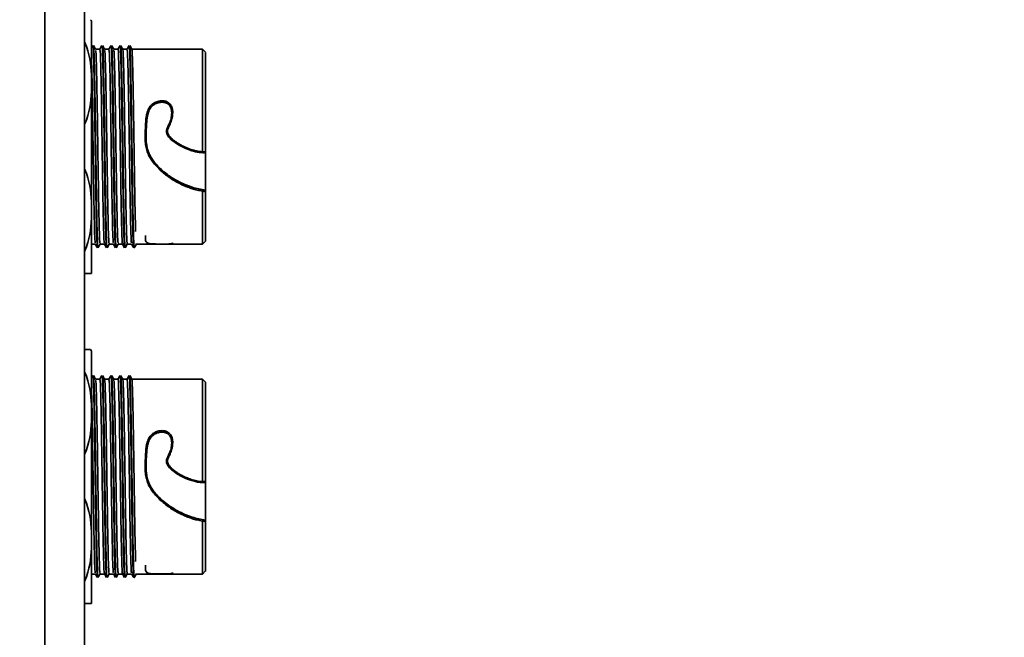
# Model space of a CAD drawing. Header units: millimetres. Extents: x 5 to 517, y 5 to 292.
# Tile 72 of 98: x 268.23 to 278.09, y 131.49 to 137.67. Entities that reach past the tile are written whole.
import ezdxf

# ---------------------------------------------------------------- set-up
doc = ezdxf.new("R2010")
doc.units = ezdxf.units.MM
doc.layers.add('图框', color=7, linetype='Continuous')
doc.styles.add('SLDTEXTSTYLE1', font='TXT', dxfattribs={"width": 0.7})
doc.dimstyles.new('SLDDIMSTYLE2', dxfattribs={"dimtxt": 3.5, "dimasz": 3.5, "dimexe": 0, "dimexo": 0.0625, "dimgap": 0.875, "dimtad": 2, "dimdec": 0, "dimlfac": 10, "dimrnd": 1e-09, "dimzin": 12, "dimdsep": 46, "dimtxsty": 'SLDTEXTSTYLE1', "dimsah": 1, "dimcen": 0.09, "dimadec": 0, "dimazin": 3, "dimtfac": 1, "dimtdec": 0, "dimtofl": 0, "dimtmove": 0, "dimatfit": 3, "dimfxl": 0, "dimfrac": 2, "dimtolj": 1, "dimtzin": 12, "dimarcsym": 0})

# ---------------------------------------------------------------- blocks, each defined once
blk = doc.blocks.new('_D_3')
at = {"layer": '图框'}
for p, q in [((234.8249, 186.6316), (287.9446, 186.6316)), ((286.9446, 186.6316), (286.9446, 101.153)), ((269.8846, 101.153), (287.9446, 101.153))]:
    blk.add_line(p, q, dxfattribs=at)
for points in [[(286.9446, 186.6316), (286.4061, 183.1316), (287.483, 183.1316)], [(286.9446, 101.153), (287.483, 104.653), (286.4061, 104.653)]]:
    blk.add_solid(points, dxfattribs=at)
at = {"layer": '图框', "insert": (282.4328, 147.5171), "char_height": 3.5, "attachment_point": 1, "rotation": 90, "style": 'SLDTEXTSTYLE1'}
blk.add_mtext('855', dxfattribs=at)

msp = doc.modelspace()

# ---------------------------------------------------------------- linework, layer by layer
at = {"color": 7, "linetype": 'Continuous', "lineweight": 35}
for p, q in [((268.4846, 103.053), (268.4846, 142.853)), ((268.8846, 142.6873), (268.8846, 103.053)), ((268.9731, 137.4041), (268.9724, 137.4094)), ((268.9943, 137.3774), (268.973, 137.4144)), ((269.0581, 137.4144), (269.0367, 137.3775)), ((269.0586, 137.4041), (269.0579, 137.4093)), ((269.0638, 137.4041), (269.0631, 137.4094)), ((269.085, 137.3774), (269.0637, 137.4144)), ((269.1488, 137.4144), (269.1274, 137.3775)), ((269.1486, 137.4094), (269.1493, 137.4041)), ((269.1538, 137.4094), (269.1545, 137.4041)), ((269.1757, 137.3774), (269.1544, 137.4144)), ((269.2394, 137.4144), (269.2181, 137.3774)), ((269.2393, 137.4035), (269.24, 137.4044)), ((269.2445, 137.4035), (269.2452, 137.4044)), ((269.2664, 137.3775), (269.2451, 137.4144)), ((269.3302, 137.4144), (269.3088, 137.3775)), ((269.33, 137.4094), (269.3307, 137.4041)), ((269.3352, 137.4074), (269.3359, 137.4031)), ((269.3571, 137.3775), (269.3358, 137.4144)), ((269.0372, 137.378), (268.994, 137.378)), ((269.0368, 137.3683), (269.0357, 137.3731)), ((269.0831, 137.3731), (269.0845, 137.3666)), ((269.1279, 137.378), (269.0847, 137.378)), ((269.1264, 137.3731), (269.1275, 137.3683)), ((269.1738, 137.3731), (269.1752, 137.3666)), ((269.2186, 137.378), (269.1754, 137.378)), ((269.3093, 137.378), (269.2661, 137.378)), ((269.3078, 137.3731), (269.3089, 137.3683)), ((270.065, 137.378), (269.3568, 137.378)), ((270.0948, 137.3478), (270.0644, 137.3782)), ((268.9485, 135.428), (268.9917, 135.428)), ((268.9913, 135.4286), (269.0127, 135.3916)), ((269.0183, 135.3916), (269.0397, 135.4285)), ((269.0392, 135.428), (269.0824, 135.428)), ((269.0406, 135.4329), (269.0395, 135.4377)), ((269.082, 135.4286), (269.1034, 135.3916)), ((269.084, 135.4329), (269.0825, 135.4394)), ((269.109, 135.3916), (269.1304, 135.4285)), ((269.1299, 135.428), (269.1731, 135.428)), ((269.1302, 135.4377), (269.1313, 135.4329)), ((269.1727, 135.4286), (269.1941, 135.3916)), ((269.1997, 135.3916), (269.2211, 135.4285)), ((269.2206, 135.428), (269.2638, 135.428)), ((269.2209, 135.4377), (269.222, 135.4329)), ((269.2635, 135.4285), (269.2848, 135.3915)), ((269.2904, 135.3916), (269.3118, 135.4285)), ((269.3113, 135.428), (269.3545, 135.428)), ((269.3541, 135.4286), (269.3755, 135.3916)), ((269.3811, 135.3916), (269.4025, 135.4285)), ((269.3946, 135.428), (270.065, 135.428)), ((270.0644, 135.4278), (270.0948, 135.4582)), ((269.0142, 135.3951), (269.0133, 135.3995)), ((269.0185, 135.3966), (269.0177, 135.402)), ((269.104, 135.3966), (269.1033, 135.4019)), ((269.1092, 135.3966), (269.1084, 135.4019)), ((269.194, 135.4019), (269.1947, 135.3966)), ((269.1991, 135.4019), (269.1999, 135.3966)), ((269.2847, 135.4001), (269.2854, 135.4023)), ((269.2898, 135.4001), (269.2906, 135.4023)), ((269.3754, 135.4019), (269.3761, 135.3966)), ((268.9731, 134.1041), (268.9724, 134.1094)), ((268.9943, 134.0774), (268.973, 134.1144)), ((269.0372, 134.078), (268.994, 134.078)), ((269.0368, 134.0683), (269.0357, 134.0731)), ((269.0581, 134.1144), (269.0367, 134.0775)), ((269.0586, 134.1041), (269.0579, 134.1094)), ((269.0638, 134.1041), (269.0631, 134.1094)), ((269.085, 134.0774), (269.0637, 134.1144)), ((269.0831, 134.0731), (269.0845, 134.0666)), ((269.1279, 134.078), (269.0847, 134.078)), ((269.1264, 134.0731), (269.1275, 134.0683)), ((269.1488, 134.1144), (269.1274, 134.0775)), ((269.1486, 134.1094), (269.1493, 134.1041)), ((269.1538, 134.1094), (269.1545, 134.1041)), ((269.1757, 134.0774), (269.1544, 134.1144)), ((269.1738, 134.0731), (269.1752, 134.0666)), ((269.2186, 134.078), (269.1754, 134.078)), ((269.2394, 134.1144), (269.2181, 134.0774)), ((269.2393, 134.1035), (269.24, 134.1044)), ((269.2445, 134.1035), (269.2452, 134.1044)), ((269.2664, 134.0775), (269.2451, 134.1144)), ((269.3093, 134.078), (269.2661, 134.078)), ((269.3078, 134.0731), (269.3089, 134.0683)), ((269.3302, 134.1144), (269.3088, 134.0775)), ((269.33, 134.1094), (269.3307, 134.1041)), ((269.3352, 134.1074), (269.3359, 134.1031)), ((269.3571, 134.0775), (269.3358, 134.1144)), ((270.065, 134.078), (269.3568, 134.078)), ((270.0948, 134.0478), (270.0644, 134.0782)), ((270.0644, 132.1278), (270.0948, 132.1582)), ((268.9485, 132.128), (268.9917, 132.128)), ((268.9913, 132.1286), (269.0127, 132.0916)), ((269.0185, 132.0966), (269.0177, 132.102)), ((269.0183, 132.0916), (269.0397, 132.1285)), ((269.0392, 132.128), (269.0824, 132.128)), ((269.0406, 132.1329), (269.0395, 132.1377)), ((269.082, 132.1286), (269.1034, 132.0916)), ((269.084, 132.1329), (269.0825, 132.1394)), ((269.104, 132.0966), (269.1033, 132.1019)), ((269.1092, 132.0966), (269.1084, 132.1019)), ((269.109, 132.0916), (269.1304, 132.1285)), ((269.1299, 132.128), (269.1731, 132.128)), ((269.1302, 132.1377), (269.1313, 132.1329)), ((269.1727, 132.1286), (269.1941, 132.0916)), ((269.194, 132.1019), (269.1947, 132.0966)), ((269.1991, 132.1019), (269.1999, 132.0966)), ((269.1997, 132.0916), (269.2211, 132.1285)), ((269.2206, 132.128), (269.2638, 132.128)), ((269.2209, 132.1377), (269.222, 132.1329)), ((269.2635, 132.1285), (269.2848, 132.0915)), ((269.2847, 132.1001), (269.2854, 132.1023)), ((269.2898, 132.1001), (269.2906, 132.1023)), ((269.2904, 132.0916), (269.3118, 132.1285)), ((269.3113, 132.128), (269.3545, 132.128)), ((269.3541, 132.1286), (269.3755, 132.0916)), ((269.3754, 132.1019), (269.3761, 132.0966)), ((269.3811, 132.0916), (269.4025, 132.1285)), ((269.3946, 132.128), (270.065, 132.128))]:
    msp.add_line(p, q, dxfattribs=at)
at = {"color": 8, "linetype": 'Continuous', "lineweight": 35}
for p, q in [((269.1481, 137.4128), (269.1486, 137.4094)), ((269.1533, 137.4128), (269.1538, 137.4094)), ((269.3295, 137.4128), (269.33, 137.4094)), ((269.3345, 137.4117), (269.3352, 137.4074)), ((269.0189, 135.3932), (269.0185, 135.3966)), ((269.1045, 135.3932), (269.104, 135.3966)), ((269.1096, 135.3932), (269.1092, 135.3966)), ((269.1481, 134.1128), (269.1486, 134.1094)), ((269.1533, 134.1128), (269.1538, 134.1094)), ((269.3295, 134.1128), (269.33, 134.1094)), ((269.3345, 134.1116), (269.3352, 134.1074)), ((269.1045, 132.0932), (269.104, 132.0966)), ((269.1096, 132.0932), (269.1092, 132.0966))]:
    msp.add_line(p, q, dxfattribs=at)
at = {"color": 7, "linetype": 'Continuous', "lineweight": 35}
for points in [[(268.9547, 137.6571), (268.9512, 137.6624), (268.9476, 137.6677), (268.944, 137.673)], [(270.0946, 135.968), (270.0946, 136.083), (270.0946, 136.2123), (270.0946, 136.3436)], [(268.9547, 134.3571), (268.9512, 134.3624), (268.9476, 134.3677), (268.944, 134.373)], [(270.0946, 132.668), (270.0946, 132.783), (270.0946, 132.9123), (270.0946, 133.0436)]]:
    msp.add_open_spline(points, degree=3, dxfattribs=at)
for points, knots in [([(268.9547, 137.038), (268.9547, 137.0481), (268.9547, 137.0684), (268.9547, 137.0982), (268.9547, 137.1275), (268.9547, 137.1562), (268.9547, 137.1843), (268.9547, 137.2118), (268.9547, 137.2387), (268.9547, 137.2649), (268.9547, 137.2905), (268.9547, 137.3154), (268.9547, 137.3396), (268.9547, 137.3631), (268.9547, 137.3858), (268.9547, 137.4078), (268.9547, 137.429), (268.9547, 137.4583), (268.9547, 137.4941), (268.9547, 137.5243), (268.9547, 137.5487), (268.9547, 137.5659), (268.9547, 137.5836), (268.9547, 137.6002), (268.9547, 137.617), (268.9547, 137.6333), (268.9547, 137.647), (268.9547, 137.6538), (268.9547, 137.6571)], [0, 0, 0, 0, 0.031251, 0.062502, 0.093753, 0.125004, 0.156255, 0.187506, 0.218757, 0.250008, 0.281259, 0.31251, 0.343761, 0.375013, 0.406264, 0.437515, 0.468766, 0.500017, 0.572323, 0.64463, 0.665437, 0.716885, 0.753454, 0.788491, 0.841368, 0.894246, 0.947123, 1, 1, 1, 1]), ([(268.9547, 137.038), (268.9518, 137.1474), (268.9482, 137.2888), (268.8963, 137.4217), (268.8846, 137.4518)], [0, 0, 0, 0, 0.773347, 1, 1, 1, 1]), ([(269.0126, 135.4033), (269.0116, 135.4047), (269.009, 135.4082), (269.005, 135.528), (269.0004, 135.7356), (268.9959, 136.0137), (268.9913, 136.3295), (268.9867, 136.653), (268.9821, 136.9509), (268.9776, 137.1965), (268.973, 137.3552), (268.9695, 137.4254), (268.9676, 137.408), (268.9672, 137.4043)], [0, 0, 0, 0, 0.065777, 0.166626, 0.267477, 0.368327, 0.469176, 0.570024, 0.670869, 0.771714, 0.872559, 0.973404, 1, 1, 1, 1]), ([(270.0645, 137.3768), (270.0645, 137.3835), (270.0645, 137.3615), (270.0645, 137.2635), (270.0645, 137.1877), (270.0646, 136.9953), (270.0646, 136.8788), (270.0646, 136.6251), (270.0646, 136.488), (270.0646, 136.3523)], [0, 0, 0, 0, 0.25, 0.25, 0.5, 0.5, 0.75, 0.75, 1, 1, 1, 1]), ([(269.0392, 135.4394), (269.0381, 135.44), (269.0353, 135.4416), (269.031, 135.5683), (269.0262, 135.7868), (269.0213, 136.0774), (269.0165, 136.403), (269.0117, 136.7286), (269.0069, 137.0193), (269.002, 137.2373), (268.9978, 137.362), (268.9952, 137.3641), (268.9942, 137.365)], [0, 0, 0, 0, 0.0752316, 0.1824609, 0.2896893, 0.3969179, 0.5041462, 0.6113746, 0.7186032, 0.8258316, 0.9330608, 1, 1, 1, 1]), ([(269.0822, 135.441), (269.0812, 135.4419), (269.0786, 135.444), (269.0743, 135.5687), (269.0695, 135.7867), (269.0647, 136.0774), (269.0599, 136.403), (269.055, 136.7286), (269.0502, 137.0192), (269.0454, 137.2377), (269.041, 137.3644), (269.0383, 137.366), (269.0372, 137.3666)], [0, 0, 0, 0, 0.066939, 0.174168, 0.281397, 0.388625, 0.495854, 0.603082, 0.710311, 0.817539, 0.924768, 1, 1, 1, 1]), ([(269.0849, 137.365), (269.0859, 137.3641), (269.0885, 137.362), (269.0927, 137.2373), (269.0976, 137.0193), (269.1024, 136.7286), (269.1072, 136.403), (269.112, 136.0774), (269.1169, 135.7868), (269.1217, 135.5683), (269.126, 135.4416), (269.1288, 135.44), (269.1299, 135.4394)], [0, 0, 0, 0, 0.066939, 0.174168, 0.281397, 0.388625, 0.495854, 0.603082, 0.710311, 0.817539, 0.924768, 1, 1, 1, 1]), ([(269.1279, 137.3666), (269.129, 137.366), (269.1317, 137.3644), (269.1361, 137.2377), (269.1409, 137.0192), (269.1457, 136.7286), (269.1506, 136.403), (269.1554, 136.0774), (269.1602, 135.7867), (269.165, 135.5687), (269.1693, 135.444), (269.1719, 135.4419), (269.1729, 135.441)], [0, 0, 0, 0, 0.075232, 0.182461, 0.289689, 0.396918, 0.504146, 0.611375, 0.718603, 0.825832, 0.933061, 1, 1, 1, 1]), ([(269.1756, 137.365), (269.1766, 137.3641), (269.1792, 137.362), (269.1834, 137.2373), (269.1883, 137.0193), (269.1931, 136.7286), (269.1979, 136.403), (269.2027, 136.0774), (269.2076, 135.7868), (269.2124, 135.5683), (269.2167, 135.4416), (269.2195, 135.44), (269.2206, 135.4394)], [0, 0, 0, 0, 0.066939, 0.174168, 0.281397, 0.388625, 0.495854, 0.603082, 0.710311, 0.817539, 0.924768, 1, 1, 1, 1]), ([(269.2186, 137.3697), (269.219, 137.3722), (269.2208, 137.3838), (269.224, 137.3197), (269.2283, 137.1797), (269.2325, 136.966), (269.2368, 136.7053), (269.241, 136.418), (269.2453, 136.1293), (269.2496, 135.8648), (269.2538, 135.6452), (269.2581, 135.4976), (269.2613, 135.4268), (269.2632, 135.4351), (269.2636, 135.4369)], [0, 0, 0, 0, 0.025268, 0.120039, 0.214811, 0.309582, 0.404354, 0.499125, 0.593897, 0.688669, 0.78344, 0.878212, 0.972984, 1, 1, 1, 1]), ([(269.2659, 137.3697), (269.2663, 137.3722), (269.2681, 137.3838), (269.2713, 137.3197), (269.2756, 137.1797), (269.2799, 136.966), (269.2841, 136.7053), (269.2884, 136.418), (269.2927, 136.1294), (269.2969, 135.8648), (269.3012, 135.6455), (269.3054, 135.4966), (269.3089, 135.4244), (269.311, 135.4354), (269.3117, 135.4388)], [0, 0, 0, 0, 0.0248614, 0.1181097, 0.2113578, 0.3046058, 0.3978541, 0.4911024, 0.5843505, 0.677599, 0.7708473, 0.8640954, 0.9573438, 1, 1, 1, 1]), ([(269.3093, 137.3666), (269.3104, 137.366), (269.3131, 137.3644), (269.3175, 137.2377), (269.3223, 137.0192), (269.3271, 136.7286), (269.332, 136.403), (269.3368, 136.0774), (269.3416, 135.7867), (269.3464, 135.5687), (269.3507, 135.444), (269.3533, 135.4419), (269.3543, 135.441)], [0, 0, 0, 0, 0.075232, 0.182461, 0.289689, 0.396918, 0.504146, 0.611375, 0.718603, 0.825832, 0.933061, 1, 1, 1, 1]), ([(269.3566, 137.3728), (269.3569, 137.3743), (269.3584, 137.3815), (269.3609, 137.3414), (269.3643, 137.2529), (269.3676, 137.1142), (269.371, 136.9382), (269.3744, 136.733), (269.3777, 136.5099), (269.3811, 136.2811), (269.3845, 136.0587), (269.3878, 135.8558), (269.3912, 135.6792), (269.3934, 135.5957), (269.3946, 135.554)], [0, 0, 0, 0, 0.024005, 0.112732, 0.201459, 0.290185, 0.378913, 0.467639, 0.556366, 0.645093, 0.73382, 0.822547, 0.911273, 1, 1, 1, 1]), ([(270.0946, 136.353), (270.0946, 136.4181), (270.0946, 136.5484), (270.0946, 136.7381), (270.0946, 136.9135), (270.0946, 137.0672), (270.0946, 137.193), (270.0946, 137.2842), (270.0945, 137.3394), (270.0945, 137.3437), (270.0945, 137.3457)], [0, 0, 0, 0, 0.127061, 0.254123, 0.381184, 0.508246, 0.635309, 0.76237, 0.889432, 1, 1, 1, 1]), ([(268.9547, 137.2251), (268.9547, 137.225), (268.9563, 137.1827), (268.9595, 137.011), (268.9643, 136.7308), (268.9692, 136.4024), (268.974, 136.0776), (268.9788, 135.7867), (268.9836, 135.5687), (268.9879, 135.444), (268.9905, 135.4419), (268.9915, 135.441)], [0, 0, 0, 0, 0.000407, 0.131514, 0.26262, 0.393727, 0.524833, 0.65594, 0.787047, 0.918154, 1, 1, 1, 1]), ([(270.0946, 137.2061), (270.0946, 137.2057), (270.0946, 137.2051), (270.0946, 137.2049), (270.0946, 137.2054), (270.0946, 137.2069), (270.0946, 137.209), (270.0946, 137.21)], [0, 0, 0, 0, 0.1678, 0.33136, 0.501546, 0.749581, 1, 1, 1, 1]), ([(268.8846, 136.6243), (268.8963, 136.6544), (268.9482, 136.7873), (268.9518, 136.9287), (268.9547, 137.038)], [0, 0, 0, 0, 0.227118, 1, 1, 1, 1]), ([(268.9547, 135.768), (268.9547, 135.7787), (268.9547, 135.8001), (268.9547, 135.8329), (268.9547, 135.8662), (268.9547, 135.8999), (268.9547, 135.934), (268.9547, 135.9686), (268.9547, 136.0035), (268.9547, 136.0387), (268.9547, 136.0742), (268.9547, 136.1101), (268.9547, 136.1461), (268.9547, 136.1824), (268.9547, 136.2189), (268.9547, 136.2555), (268.9547, 136.2923), (268.9547, 136.3291), (268.9547, 136.3661), (268.9547, 136.4189), (268.9547, 136.4876), (268.9547, 136.5718), (268.9546, 136.6552), (268.9547, 136.7367), (268.9547, 136.8039), (268.9547, 136.8551), (268.9547, 136.8972), (268.9547, 136.9416), (268.9547, 136.9905), (268.9547, 137.0222), (268.9547, 137.038)], [0, 0, 0, 0, 0.027779, 0.055558, 0.083337, 0.111116, 0.138895, 0.166674, 0.194453, 0.222232, 0.250011, 0.27779, 0.305569, 0.333348, 0.361127, 0.388906, 0.416685, 0.444464, 0.472243, 0.500022, 0.563615, 0.627208, 0.690784, 0.754358, 0.815898, 0.849335, 0.877186, 0.918124, 0.959062, 1, 1, 1, 1]), ([(270.0646, 135.9578), (270.0555, 135.9595), (270.0377, 135.9626), (270.0118, 135.9683), (269.987, 135.9745), (269.956, 135.9835), (269.9181, 135.9968), (269.8684, 136.0175), (269.8144, 136.0441), (269.741, 136.0871), (269.6657, 136.143), (269.599, 136.2087), (269.5546, 136.265), (269.5243, 136.3161), (269.5042, 136.3683), (269.4931, 136.4245), (269.4888, 136.4923), (269.4911, 136.559), (269.4938, 136.6211), (269.4968, 136.6689), (269.5025, 136.7114), (269.5127, 136.7545), (269.5309, 136.7968), (269.5641, 136.8334), (269.6055, 136.8546), (269.6478, 136.8636), (269.6816, 136.8613), (269.7043, 136.854), (269.7242, 136.8436), (269.7411, 136.8277), (269.7535, 136.8078), (269.7639, 136.7811), (269.7671, 136.748), (269.7641, 136.7109), (269.7573, 136.673), (269.7455, 136.6391), (269.7312, 136.6113), (269.7227, 136.5942), (269.7166, 136.5788), (269.7133, 136.5646), (269.7133, 136.5512), (269.7177, 136.5317), (269.7334, 136.5054), (269.7583, 136.4807), (269.7851, 136.4594), (269.8122, 136.4405), (269.8436, 136.4211), (269.8821, 136.4013), (269.9184, 136.3862), (269.9512, 136.3745), (269.9785, 136.3661), (270.0068, 136.3591), (270.0361, 136.354), (270.0553, 136.3529), (270.0646, 136.3523)], [0, 0, 0, 0, 0.012895, 0.025307, 0.037254, 0.04875, 0.070807, 0.093972, 0.125029, 0.15615, 0.214721, 0.257792, 0.288121, 0.315528, 0.340769, 0.365877, 0.395154, 0.435438, 0.459661, 0.483625, 0.504365, 0.522228, 0.54899, 0.572393, 0.593767, 0.614534, 0.63228, 0.640225, 0.648042, 0.664379, 0.673609, 0.683242, 0.707464, 0.722668, 0.738273, 0.763723, 0.773867, 0.782768, 0.790801, 0.79734, 0.80334, 0.809567, 0.825321, 0.845417, 0.858371, 0.873059, 0.891541, 0.909878, 0.933421, 0.946379, 0.95852, 0.973229, 0.987026, 1, 1, 1, 1]), ([(269.7169, 136.8302), (269.7147, 136.8317), (269.7102, 136.8348), (269.7027, 136.8386), (269.6949, 136.8417), (269.6867, 136.8441), (269.6781, 136.8458), (269.669, 136.8469), (269.6562, 136.8474), (269.6397, 136.8463), (269.6129, 136.8407), (269.585, 136.829), (269.5595, 136.8093), (269.5416, 136.7872), (269.5279, 136.761), (269.5179, 136.731), (269.5107, 136.6962), (269.5059, 136.6547), (269.5032, 136.6051), (269.5007, 136.5493), (269.4994, 136.4928), (269.5019, 136.441), (269.5083, 136.3969), (269.5188, 136.3583), (269.5342, 136.3212), (269.5561, 136.2831), (269.6007, 136.2224), (269.6633, 136.1612), (269.7418, 136.1024), (269.8124, 136.0599), (269.8858, 136.0241), (269.9572, 135.9973), (270.0266, 135.9787), (270.0717, 135.9716), (270.0946, 135.968)], [0, 0, 0, 0, 0.006198, 0.012345, 0.018505, 0.024744, 0.031123, 0.037702, 0.044533, 0.058695, 0.073413, 0.104023, 0.124585, 0.146159, 0.169617, 0.193089, 0.219685, 0.251308, 0.28798, 0.330931, 0.374539, 0.411255, 0.443392, 0.470702, 0.497648, 0.530394, 0.565982, 0.661799, 0.721183, 0.782096, 0.843439, 0.90099, 0.949628, 1, 1, 1, 1]), ([(270.0946, 136.3436), (270.0891, 136.3433), (270.0779, 136.3426), (270.0609, 136.3429), (270.0435, 136.3442), (270.0171, 136.3475), (269.9808, 136.3552), (269.9216, 136.3738), (269.867, 136.3967), (269.8198, 136.4235), (269.7854, 136.446), (269.7509, 136.4724), (269.7223, 136.5025), (269.7068, 136.5305), (269.7018, 136.5565), (269.7061, 136.5775), (269.7131, 136.5948), (269.7205, 136.61), (269.7295, 136.6272), (269.7422, 136.6555), (269.7514, 136.6895), (269.756, 136.726), (269.7561, 136.7509), (269.7537, 136.7705), (269.7495, 136.787), (269.7424, 136.8031), (269.7315, 136.8184), (269.7218, 136.8263), (269.7169, 136.8302)], [0, 0, 0, 0, 0.021031, 0.042641, 0.064903, 0.087885, 0.1441, 0.206656, 0.32504, 0.36921, 0.414273, 0.482073, 0.535299, 0.571757, 0.604002, 0.635392, 0.653314, 0.676849, 0.701383, 0.729313, 0.798922, 0.840685, 0.87868, 0.901625, 0.922962, 0.949602, 0.974934, 1, 1, 1, 1]), ([(270.0646, 136.3523), (270.0697, 136.3522), (270.0797, 136.352), (270.0897, 136.3527), (270.0946, 136.353)], [0, 0, 0, 0, 0.510115, 1, 1, 1, 1]), ([(270.0946, 136.3436), (270.0946, 136.3445), (270.0946, 136.3461), (270.0946, 136.3484), (270.0946, 136.3507), (270.0946, 136.3526), (270.0946, 136.3529), (270.0946, 136.353)], [0, 0, 0, 0, 0.167798, 0.331357, 0.501542, 0.749575, 1, 1, 1, 1]), ([(268.9547, 135.768), (268.9518, 135.8775), (268.9482, 136.019), (268.8963, 136.1519), (268.8846, 136.1819)], [0, 0, 0, 0, 0.774303, 1, 1, 1, 1]), ([(270.0646, 135.9578), (270.0646, 135.8993), (270.0646, 135.7821), (270.0646, 135.6388), (270.0646, 135.5265), (270.0646, 135.4562), (270.0646, 135.4247), (270.0646, 135.4308), (270.0646, 135.4319)], [0, 0, 0, 0, 0.190621, 0.381242, 0.571864, 0.762487, 0.95311, 1, 1, 1, 1]), ([(270.0946, 135.953), (270.0898, 135.9537), (270.0798, 135.9553), (270.0698, 135.957), (270.0646, 135.9578)], [0, 0, 0, 0, 0.4739251, 1, 1, 1, 1]), ([(270.0946, 135.953), (270.0946, 135.9531), (270.0946, 135.9532), (270.0946, 135.9545), (270.0946, 135.9577), (270.0946, 135.962), (270.0946, 135.9656), (270.0946, 135.9672), (270.0946, 135.968)], [0, 0, 0, 0, 0.123597, 0.248672, 0.495108, 0.744656, 0.87154, 1, 1, 1, 1]), ([(270.0946, 135.4613), (270.0946, 135.4603), (270.0946, 135.4543), (270.0946, 135.4828), (270.0946, 135.5476), (270.0946, 135.6525), (270.0946, 135.787), (270.0946, 135.8977), (270.0946, 135.953)], [0, 0, 0, 0, 0.039278, 0.231424, 0.423567, 0.615711, 0.807855, 1, 1, 1, 1]), ([(268.8846, 135.3544), (268.8964, 135.3847), (268.9482, 135.5176), (268.9519, 135.6589), (268.9547, 135.768)], [0, 0, 0, 0, 0.228234, 1, 1, 1, 1]), ([(268.9547, 135.133), (268.9547, 135.1331), (268.9547, 135.1333), (268.9547, 135.135), (268.9547, 135.1376), (268.9547, 135.1414), (268.9547, 135.1462), (268.9547, 135.1521), (268.9547, 135.1591), (268.9547, 135.1671), (268.9547, 135.1761), (268.9547, 135.1862), (268.9547, 135.1973), (268.9547, 135.2094), (268.9547, 135.2226), (268.9547, 135.2367), (268.9547, 135.2518), (268.9547, 135.2679), (268.9547, 135.285), (268.9547, 135.3107), (268.9547, 135.3471), (268.9547, 135.3964), (268.9546, 135.4503), (268.9547, 135.5078), (268.9547, 135.5593), (268.9547, 135.601), (268.9547, 135.6366), (268.9547, 135.6759), (268.9547, 135.7212), (268.9547, 135.7524), (268.9547, 135.768)], [0, 0, 0, 0, 0.027779, 0.055558, 0.083337, 0.111116, 0.138895, 0.166674, 0.194453, 0.222232, 0.250011, 0.27779, 0.305569, 0.333348, 0.361127, 0.388906, 0.416685, 0.444464, 0.472243, 0.500022, 0.563615, 0.627208, 0.690784, 0.754358, 0.815898, 0.849335, 0.877186, 0.918124, 0.959062, 1, 1, 1, 1]), ([(269.4924, 135.5154), (269.4924, 135.5011), (269.4924, 135.4634), (269.4995, 135.4411), (269.5414, 135.4318), (269.5773, 135.4295), (269.6194, 135.4286), (269.661, 135.4285), (269.6987, 135.4287), (269.7297, 135.4295), (269.7526, 135.4318), (269.765, 135.4355), (269.7644, 135.4397), (269.7641, 135.4417)], [0, 0, 0, 0, 0.161532, 0.425619, 0.506335, 0.579774, 0.650924, 0.717097, 0.772061, 0.824903, 0.883497, 0.946556, 1, 1, 1, 1]), ([(269.3805, 135.3934), (269.3806, 135.3927), (269.3808, 135.3892), (269.3811, 135.3938), (269.3813, 135.3974)], [0, 0, 0, 0, 0.202876, 1, 1, 1, 1]), ([(268.9547, 135.133), (268.9518, 135.133), (268.9481, 135.133), (268.8963, 135.133), (268.8846, 135.133)], [0, 0, 0, 0, 0.77464, 1, 1, 1, 1]), ([(268.8846, 134.373), (268.8881, 134.373), (268.922, 134.373), (268.9336, 134.373), (268.944, 134.373)], [0, 0, 0, 0, 0.104332, 1, 1, 1, 1]), ([(268.9547, 133.738), (268.9547, 133.7481), (268.9547, 133.7684), (268.9547, 133.7982), (268.9547, 133.8275), (268.9547, 133.8562), (268.9547, 133.8843), (268.9547, 133.9118), (268.9547, 133.9387), (268.9547, 133.9649), (268.9547, 133.9905), (268.9547, 134.0154), (268.9547, 134.0396), (268.9547, 134.0631), (268.9547, 134.0858), (268.9547, 134.1078), (268.9547, 134.129), (268.9547, 134.1583), (268.9547, 134.1941), (268.9547, 134.2243), (268.9547, 134.2487), (268.9547, 134.2659), (268.9547, 134.2836), (268.9547, 134.3002), (268.9547, 134.317), (268.9547, 134.3333), (268.9547, 134.347), (268.9547, 134.3538), (268.9547, 134.3571)], [0, 0, 0, 0, 0.031251, 0.062502, 0.093753, 0.125004, 0.156255, 0.187506, 0.218757, 0.250008, 0.281259, 0.31251, 0.343761, 0.375013, 0.406264, 0.437515, 0.468766, 0.500017, 0.572323, 0.64463, 0.665437, 0.716885, 0.753454, 0.788491, 0.841368, 0.894246, 0.947123, 1, 1, 1, 1]), ([(268.9547, 133.738), (268.9518, 133.8474), (268.9482, 133.9888), (268.8963, 134.1217), (268.8846, 134.1518)], [0, 0, 0, 0, 0.773344, 1, 1, 1, 1]), ([(269.0126, 132.1033), (269.0116, 132.1047), (269.009, 132.1082), (269.005, 132.228), (269.0004, 132.4356), (268.9959, 132.7137), (268.9913, 133.0295), (268.9867, 133.353), (268.9821, 133.6509), (268.9776, 133.8965), (268.973, 134.0552), (268.9695, 134.1254), (268.9676, 134.108), (268.9672, 134.1043)], [0, 0, 0, 0, 0.065777, 0.166626, 0.267476, 0.368327, 0.469176, 0.570024, 0.670869, 0.771714, 0.872559, 0.973404, 1, 1, 1, 1]), ([(269.0392, 132.1394), (269.0381, 132.14), (269.0353, 132.1416), (269.031, 132.2683), (269.0262, 132.4868), (269.0213, 132.7774), (269.0165, 133.103), (269.0117, 133.4286), (269.0069, 133.7193), (269.002, 133.9373), (268.9978, 134.062), (268.9952, 134.0641), (268.9942, 134.065)], [0, 0, 0, 0, 0.0752316, 0.1824609, 0.2896896, 0.3969177, 0.504146, 0.6113744, 0.7186034, 0.8258318, 0.9330608, 1, 1, 1, 1]), ([(269.0822, 132.141), (269.0812, 132.1419), (269.0786, 132.144), (269.0743, 132.2687), (269.0695, 132.4867), (269.0647, 132.7774), (269.0599, 133.103), (269.055, 133.4286), (269.0502, 133.7192), (269.0454, 133.9377), (269.041, 134.0644), (269.0383, 134.066), (269.0372, 134.0666)], [0, 0, 0, 0, 0.066939, 0.174168, 0.281397, 0.388625, 0.495854, 0.603082, 0.710311, 0.817539, 0.924768, 1, 1, 1, 1]), ([(269.0849, 134.065), (269.0859, 134.0641), (269.0885, 134.062), (269.0927, 133.9373), (269.0976, 133.7193), (269.1024, 133.4286), (269.1072, 133.103), (269.112, 132.7774), (269.1169, 132.4868), (269.1217, 132.2683), (269.126, 132.1416), (269.1288, 132.14), (269.1299, 132.1394)], [0, 0, 0, 0, 0.066939, 0.174168, 0.281397, 0.388626, 0.495854, 0.603082, 0.71031, 0.817539, 0.924768, 1, 1, 1, 1]), ([(269.1279, 134.0666), (269.129, 134.066), (269.1317, 134.0644), (269.1361, 133.9377), (269.1409, 133.7192), (269.1457, 133.4286), (269.1506, 133.103), (269.1554, 132.7774), (269.1602, 132.4867), (269.165, 132.2687), (269.1693, 132.144), (269.1719, 132.1419), (269.1729, 132.141)], [0, 0, 0, 0, 0.0752317, 0.1824607, 0.2896891, 0.3969181, 0.5041464, 0.6113748, 0.7186029, 0.8258316, 0.9330609, 1, 1, 1, 1]), ([(269.1756, 134.065), (269.1766, 134.0641), (269.1792, 134.062), (269.1834, 133.9373), (269.1883, 133.7193), (269.1931, 133.4286), (269.1979, 133.103), (269.2027, 132.7774), (269.2076, 132.4868), (269.2124, 132.2683), (269.2167, 132.1416), (269.2195, 132.14), (269.2206, 132.1394)], [0, 0, 0, 0, 0.066939, 0.174168, 0.281397, 0.388626, 0.495854, 0.603082, 0.71031, 0.817539, 0.924768, 1, 1, 1, 1]), ([(269.2186, 134.0697), (269.219, 134.0722), (269.2208, 134.0838), (269.224, 134.0197), (269.2283, 133.8797), (269.2325, 133.666), (269.2368, 133.4053), (269.241, 133.118), (269.2453, 132.8293), (269.2496, 132.5648), (269.2538, 132.3452), (269.2581, 132.1976), (269.2613, 132.1268), (269.2632, 132.1351), (269.2636, 132.1369)], [0, 0, 0, 0, 0.025267, 0.120039, 0.214811, 0.309582, 0.404353, 0.499125, 0.593896, 0.688669, 0.78344, 0.878212, 0.972983, 1, 1, 1, 1]), ([(269.2659, 134.0697), (269.2663, 134.0722), (269.2681, 134.0838), (269.2713, 134.0197), (269.2756, 133.8797), (269.2799, 133.666), (269.2841, 133.4053), (269.2884, 133.118), (269.2927, 132.8294), (269.2969, 132.5648), (269.3012, 132.3455), (269.3054, 132.1966), (269.3089, 132.1244), (269.311, 132.1354), (269.3117, 132.1389)], [0, 0, 0, 0, 0.0248613, 0.1181097, 0.2113578, 0.3046058, 0.3978537, 0.491102, 0.5843501, 0.677599, 0.770847, 0.8640954, 0.9573438, 1, 1, 1, 1]), ([(269.3093, 134.0666), (269.3104, 134.066), (269.3131, 134.0644), (269.3175, 133.9377), (269.3223, 133.7192), (269.3271, 133.4286), (269.332, 133.103), (269.3368, 132.7774), (269.3416, 132.4867), (269.3464, 132.2687), (269.3507, 132.144), (269.3533, 132.1419), (269.3543, 132.141)], [0, 0, 0, 0, 0.0752317, 0.1824607, 0.2896891, 0.3969181, 0.5041464, 0.6113748, 0.7186029, 0.8258316, 0.9330609, 1, 1, 1, 1]), ([(269.3566, 134.0728), (269.3569, 134.0743), (269.3584, 134.0815), (269.3609, 134.0414), (269.3643, 133.9529), (269.3676, 133.8142), (269.371, 133.6382), (269.3744, 133.433), (269.3777, 133.2099), (269.3811, 132.9811), (269.3845, 132.7587), (269.3878, 132.5558), (269.3912, 132.3792), (269.3934, 132.2957), (269.3946, 132.254)], [0, 0, 0, 0, 0.0240052, 0.1127318, 0.2014591, 0.2901851, 0.3789128, 0.4676391, 0.5563661, 0.6450934, 0.7338202, 0.8225469, 0.9112734, 1, 1, 1, 1]), ([(270.0645, 134.0768), (270.0645, 134.0835), (270.0645, 134.0615), (270.0645, 133.9635), (270.0645, 133.8877), (270.0646, 133.6953), (270.0646, 133.5788), (270.0646, 133.3251), (270.0646, 133.188), (270.0646, 133.0523)], [0, 0, 0, 0, 0.25, 0.25, 0.5, 0.5, 0.75, 0.75, 1, 1, 1, 1]), ([(270.0946, 133.053), (270.0946, 133.1181), (270.0946, 133.2484), (270.0946, 133.4381), (270.0946, 133.6135), (270.0946, 133.7672), (270.0946, 133.893), (270.0946, 133.9842), (270.0945, 134.0394), (270.0945, 134.0437), (270.0945, 134.0457)], [0, 0, 0, 0, 0.12706, 0.254122, 0.381184, 0.508246, 0.635308, 0.76237, 0.889432, 1, 1, 1, 1]), ([(268.9547, 133.9251), (268.9547, 133.925), (268.9563, 133.8828), (268.9595, 133.711), (268.9643, 133.4308), (268.9692, 133.1024), (268.974, 132.7776), (268.9788, 132.4867), (268.9836, 132.2687), (268.9879, 132.144), (268.9905, 132.1419), (268.9915, 132.141)], [0, 0, 0, 0, 0.000407, 0.131513, 0.262621, 0.393727, 0.524834, 0.65594, 0.787047, 0.918155, 1, 1, 1, 1]), ([(270.0946, 133.9061), (270.0946, 133.9057), (270.0946, 133.9051), (270.0946, 133.9049), (270.0946, 133.9054), (270.0946, 133.9069), (270.0946, 133.909), (270.0946, 133.91)], [0, 0, 0, 0, 0.1678, 0.33136, 0.501546, 0.749581, 1, 1, 1, 1]), ([(268.8846, 133.3243), (268.8963, 133.3544), (268.9482, 133.4873), (268.9518, 133.6287), (268.9547, 133.738)], [0, 0, 0, 0, 0.227117, 1, 1, 1, 1]), ([(268.9547, 132.468), (268.9547, 132.4787), (268.9547, 132.5001), (268.9547, 132.5329), (268.9547, 132.5662), (268.9547, 132.5999), (268.9547, 132.634), (268.9547, 132.6686), (268.9547, 132.7035), (268.9547, 132.7387), (268.9547, 132.7742), (268.9547, 132.8101), (268.9547, 132.8461), (268.9547, 132.8824), (268.9547, 132.9189), (268.9547, 132.9555), (268.9547, 132.9923), (268.9547, 133.0291), (268.9547, 133.0661), (268.9547, 133.1189), (268.9547, 133.1876), (268.9547, 133.2718), (268.9546, 133.3552), (268.9547, 133.4367), (268.9547, 133.5039), (268.9547, 133.5551), (268.9547, 133.5972), (268.9547, 133.6416), (268.9547, 133.6905), (268.9547, 133.7222), (268.9547, 133.738)], [0, 0, 0, 0, 0.027779, 0.055558, 0.083337, 0.111116, 0.1388951, 0.1666741, 0.1944531, 0.2222321, 0.2500111, 0.2777901, 0.3055691, 0.3333481, 0.3611272, 0.3889062, 0.4166852, 0.4444642, 0.4722432, 0.5000222, 0.5636148, 0.6272083, 0.6907835, 0.7543578, 0.8158983, 0.8493354, 0.8771863, 0.9181245, 0.9590624, 1, 1, 1, 1]), ([(270.0646, 132.6578), (270.0555, 132.6595), (270.0377, 132.6626), (270.0118, 132.6683), (269.987, 132.6745), (269.956, 132.6835), (269.9181, 132.6968), (269.8684, 132.7175), (269.8144, 132.7441), (269.741, 132.7871), (269.6657, 132.843), (269.599, 132.9087), (269.5546, 132.965), (269.5243, 133.0161), (269.5042, 133.0683), (269.4931, 133.1245), (269.4888, 133.1923), (269.4911, 133.259), (269.4938, 133.3211), (269.4968, 133.3689), (269.5025, 133.4114), (269.5127, 133.4545), (269.5309, 133.4968), (269.5641, 133.5334), (269.6055, 133.5546), (269.6478, 133.5636), (269.6816, 133.5613), (269.7043, 133.554), (269.7242, 133.5436), (269.7411, 133.5277), (269.7535, 133.5078), (269.7639, 133.4811), (269.7671, 133.448), (269.7641, 133.4109), (269.7573, 133.373), (269.7455, 133.3391), (269.7312, 133.3113), (269.7227, 133.2942), (269.7166, 133.2788), (269.7133, 133.2646), (269.7133, 133.2512), (269.7177, 133.2317), (269.7334, 133.2054), (269.7583, 133.1807), (269.7851, 133.1594), (269.8122, 133.1405), (269.8436, 133.1211), (269.8821, 133.1013), (269.9184, 133.0862), (269.9512, 133.0745), (269.9785, 133.0661), (270.0068, 133.0591), (270.0361, 133.054), (270.0553, 133.0529), (270.0646, 133.0523)], [0, 0, 0, 0, 0.012895, 0.025307, 0.037254, 0.04875, 0.070807, 0.093972, 0.125029, 0.15615, 0.214721, 0.257792, 0.288121, 0.315528, 0.340769, 0.365877, 0.395154, 0.435438, 0.459661, 0.483625, 0.504365, 0.522228, 0.54899, 0.572393, 0.593767, 0.614534, 0.63228, 0.640225, 0.648042, 0.664379, 0.673609, 0.683242, 0.707464, 0.722668, 0.738273, 0.763723, 0.773867, 0.782768, 0.790801, 0.79734, 0.80334, 0.809567, 0.825321, 0.845417, 0.858371, 0.873059, 0.891541, 0.909878, 0.933421, 0.946379, 0.95852, 0.973229, 0.987026, 1, 1, 1, 1]), ([(269.7169, 133.5302), (269.7147, 133.5317), (269.7102, 133.5348), (269.7027, 133.5386), (269.6949, 133.5417), (269.6867, 133.5441), (269.6781, 133.5458), (269.669, 133.5469), (269.6562, 133.5474), (269.6397, 133.5463), (269.6129, 133.5407), (269.585, 133.529), (269.5595, 133.5093), (269.5416, 133.4872), (269.5279, 133.461), (269.5179, 133.431), (269.5107, 133.3962), (269.5059, 133.3547), (269.5032, 133.3051), (269.5007, 133.2493), (269.4994, 133.1928), (269.5019, 133.141), (269.5083, 133.0969), (269.5188, 133.0583), (269.5342, 133.0212), (269.5561, 132.9831), (269.6007, 132.9224), (269.6633, 132.8612), (269.7418, 132.8024), (269.8124, 132.7599), (269.8858, 132.7241), (269.9572, 132.6973), (270.0266, 132.6787), (270.0717, 132.6716), (270.0946, 132.668)], [0, 0, 0, 0, 0.0061985, 0.0123452, 0.0185055, 0.0247441, 0.0311234, 0.037702, 0.0445331, 0.0586946, 0.0734126, 0.1040231, 0.1245849, 0.1461591, 0.1696175, 0.1930894, 0.2196849, 0.2513083, 0.2879796, 0.3309306, 0.3745386, 0.411255, 0.4433924, 0.4707017, 0.4976483, 0.5303938, 0.5659824, 0.6617992, 0.7211825, 0.7820964, 0.8434392, 0.9009896, 0.9496277, 1, 1, 1, 1]), ([(270.0946, 133.0436), (270.0891, 133.0433), (270.0779, 133.0426), (270.0609, 133.0429), (270.0435, 133.0442), (270.0171, 133.0475), (269.9808, 133.0552), (269.9216, 133.0738), (269.867, 133.0967), (269.8198, 133.1235), (269.7854, 133.146), (269.7509, 133.1724), (269.7223, 133.2025), (269.7068, 133.2305), (269.7018, 133.2565), (269.7061, 133.2775), (269.7131, 133.2948), (269.7205, 133.31), (269.7295, 133.3272), (269.7422, 133.3555), (269.7514, 133.3895), (269.756, 133.426), (269.7561, 133.4509), (269.7537, 133.4705), (269.7495, 133.487), (269.7424, 133.5031), (269.7315, 133.5184), (269.7218, 133.5263), (269.7169, 133.5302)], [0, 0, 0, 0, 0.021031, 0.042641, 0.064903, 0.087885, 0.1441, 0.206656, 0.32504, 0.36921, 0.414273, 0.482073, 0.535299, 0.571757, 0.604002, 0.635392, 0.653314, 0.676849, 0.701383, 0.729313, 0.798922, 0.840685, 0.87868, 0.901625, 0.922962, 0.949602, 0.974934, 1, 1, 1, 1]), ([(270.0646, 133.0523), (270.0697, 133.0522), (270.0797, 133.052), (270.0897, 133.0527), (270.0946, 133.053)], [0, 0, 0, 0, 0.510115, 1, 1, 1, 1]), ([(270.0946, 133.0436), (270.0946, 133.0445), (270.0946, 133.0461), (270.0946, 133.0484), (270.0946, 133.0507), (270.0946, 133.0526), (270.0946, 133.0529), (270.0946, 133.053)], [0, 0, 0, 0, 0.167798, 0.331357, 0.501542, 0.749575, 1, 1, 1, 1]), ([(268.9547, 132.468), (268.9518, 132.5775), (268.9482, 132.719), (268.8963, 132.8519), (268.8846, 132.8819)], [0, 0, 0, 0, 0.774303, 1, 1, 1, 1]), ([(270.0946, 132.653), (270.0898, 132.6537), (270.0798, 132.6553), (270.0698, 132.657), (270.0646, 132.6578)], [0, 0, 0, 0, 0.473925, 1, 1, 1, 1]), ([(270.0646, 132.6578), (270.0646, 132.5993), (270.0646, 132.4821), (270.0646, 132.3388), (270.0646, 132.2265), (270.0646, 132.1562), (270.0646, 132.1247), (270.0646, 132.1308), (270.0646, 132.1319)], [0, 0, 0, 0, 0.190622, 0.381242, 0.571865, 0.762487, 0.95311, 1, 1, 1, 1]), ([(270.0946, 132.653), (270.0946, 132.6531), (270.0946, 132.6532), (270.0946, 132.6545), (270.0946, 132.6577), (270.0946, 132.662), (270.0946, 132.6656), (270.0946, 132.6672), (270.0946, 132.668)], [0, 0, 0, 0, 0.123597, 0.2486718, 0.4951077, 0.7446558, 0.8715399, 1, 1, 1, 1]), ([(270.0946, 132.1613), (270.0946, 132.1603), (270.0946, 132.1543), (270.0946, 132.1828), (270.0946, 132.2476), (270.0946, 132.3525), (270.0946, 132.487), (270.0946, 132.5977), (270.0946, 132.653)], [0, 0, 0, 0, 0.039278, 0.231424, 0.423568, 0.615712, 0.807855, 1, 1, 1, 1]), ([(268.8846, 132.0544), (268.8964, 132.0847), (268.9482, 132.2176), (268.9519, 132.3589), (268.9547, 132.468)], [0, 0, 0, 0, 0.228233, 1, 1, 1, 1]), ([(268.9547, 131.833), (268.9547, 131.8331), (268.9547, 131.8333), (268.9547, 131.835), (268.9547, 131.8376), (268.9547, 131.8414), (268.9547, 131.8462), (268.9547, 131.8521), (268.9547, 131.8591), (268.9547, 131.8671), (268.9547, 131.8761), (268.9547, 131.8862), (268.9547, 131.8973), (268.9547, 131.9094), (268.9547, 131.9226), (268.9547, 131.9367), (268.9547, 131.9518), (268.9547, 131.9679), (268.9547, 131.985), (268.9547, 132.0107), (268.9547, 132.0471), (268.9547, 132.0964), (268.9546, 132.1503), (268.9547, 132.2078), (268.9547, 132.2593), (268.9547, 132.301), (268.9547, 132.3366), (268.9547, 132.3759), (268.9547, 132.4212), (268.9547, 132.4524), (268.9547, 132.468)], [0, 0, 0, 0, 0.027779, 0.055558, 0.083337, 0.111116, 0.1388951, 0.1666741, 0.1944531, 0.2222321, 0.2500111, 0.2777901, 0.3055691, 0.3333481, 0.3611272, 0.3889062, 0.4166852, 0.4444642, 0.4722432, 0.5000222, 0.5636148, 0.6272083, 0.6907835, 0.7543578, 0.8158983, 0.8493354, 0.8771863, 0.9181245, 0.9590624, 1, 1, 1, 1]), ([(269.4924, 132.2154), (269.4924, 132.2011), (269.4924, 132.1634), (269.4995, 132.1411), (269.5414, 132.1318), (269.5773, 132.1295), (269.6194, 132.1286), (269.661, 132.1285), (269.6987, 132.1287), (269.7297, 132.1295), (269.7526, 132.1318), (269.765, 132.1355), (269.7644, 132.1397), (269.7641, 132.1417)], [0, 0, 0, 0, 0.1615331, 0.42562, 0.5063352, 0.5797742, 0.6509241, 0.7170974, 0.7720608, 0.8249036, 0.8834977, 0.9465564, 1, 1, 1, 1]), ([(269.3805, 132.0934), (269.3806, 132.0927), (269.3808, 132.0892), (269.3811, 132.0938), (269.3813, 132.0974)], [0, 0, 0, 0, 0.202872, 1, 1, 1, 1]), ([(268.9547, 131.833), (268.9518, 131.833), (268.9481, 131.833), (268.8963, 131.833), (268.8846, 131.833)], [0, 0, 0, 0, 0.77464, 1, 1, 1, 1])]:
    msp.add_open_spline(points, degree=3, knots=knots, dxfattribs=at)
at = {"color": 8, "linetype": 'Continuous', "lineweight": 35}
for points, knots in [([(269.0177, 135.402), (269.0166, 135.4057), (269.0138, 135.4145), (269.0095, 135.5517), (269.0048, 135.778), (269.0001, 136.0736), (268.9954, 136.403), (268.9907, 136.7324), (268.986, 137.028), (268.9813, 137.2543), (268.977, 137.3915), (268.9743, 137.4003), (268.9731, 137.4041)], [0, 0, 0, 0, 0.0784059, 0.1837805, 0.289156, 0.3945319, 0.4999076, 0.6052832, 0.7106592, 0.8160347, 0.9214093, 1, 1, 1, 1]), ([(269.1033, 135.4019), (269.1021, 135.4057), (269.0994, 135.4145), (269.0951, 135.5517), (269.0904, 135.778), (269.0857, 136.0736), (269.081, 136.403), (269.0763, 136.7324), (269.0715, 137.028), (269.0668, 137.2543), (269.0625, 137.3915), (269.0598, 137.4003), (269.0586, 137.4041)], [0, 0, 0, 0, 0.078578, 0.183935, 0.289293, 0.394652, 0.500012, 0.605372, 0.710731, 0.816089, 0.921446, 1, 1, 1, 1]), ([(269.1084, 135.4019), (269.1073, 135.4057), (269.1045, 135.4145), (269.1002, 135.5517), (269.0955, 135.778), (269.0908, 136.0736), (269.0861, 136.403), (269.0814, 136.7324), (269.0767, 137.028), (269.072, 137.2543), (269.0677, 137.3915), (269.065, 137.4003), (269.0638, 137.4041)], [0, 0, 0, 0, 0.078555, 0.183912, 0.289271, 0.394629, 0.499988, 0.605346, 0.710705, 0.816064, 0.921421, 1, 1, 1, 1]), ([(269.1493, 137.4041), (269.1505, 137.4003), (269.1532, 137.3915), (269.1575, 137.2543), (269.1622, 137.028), (269.1669, 136.7324), (269.1716, 136.403), (269.1764, 136.0736), (269.1811, 135.778), (269.1858, 135.5517), (269.1901, 135.4145), (269.1928, 135.4057), (269.194, 135.4019)], [0, 0, 0, 0, 0.0785549, 0.1839123, 0.2892707, 0.3946295, 0.499988, 0.6053465, 0.7107053, 0.8160637, 0.9214211, 1, 1, 1, 1]), ([(269.1545, 137.4041), (269.1557, 137.4003), (269.1584, 137.3915), (269.1627, 137.2543), (269.1674, 137.028), (269.1721, 136.7324), (269.1768, 136.403), (269.1815, 136.0736), (269.1862, 135.778), (269.1909, 135.5517), (269.1952, 135.4145), (269.198, 135.4057), (269.1991, 135.4019)], [0, 0, 0, 0, 0.0785776, 0.183935, 0.2892934, 0.3946523, 0.500012, 0.6053718, 0.7107307, 0.8160891, 0.9214464, 1, 1, 1, 1]), ([(269.24, 137.4044), (269.2405, 137.4061), (269.2424, 137.4127), (269.2457, 137.336), (269.2499, 137.181), (269.2541, 136.9548), (269.2583, 136.6836), (269.2625, 136.3885), (269.2668, 136.0945), (269.271, 135.827), (269.2752, 135.6062), (269.2794, 135.4591), (269.2825, 135.3894), (269.2843, 135.3982), (269.2847, 135.4001)], [0, 0, 0, 0, 0.033483, 0.127669, 0.221855, 0.316041, 0.410227, 0.504414, 0.5986, 0.692786, 0.786972, 0.881157, 0.975342, 1, 1, 1, 1]), ([(269.2452, 137.4044), (269.2457, 137.4061), (269.2476, 137.4127), (269.2509, 137.336), (269.2551, 137.181), (269.2593, 136.9548), (269.2635, 136.6836), (269.2677, 136.3885), (269.2719, 136.0945), (269.2761, 135.827), (269.2803, 135.6062), (269.2845, 135.4591), (269.2877, 135.3894), (269.2895, 135.3982), (269.2898, 135.4001)], [0, 0, 0, 0, 0.033507, 0.127691, 0.221877, 0.316063, 0.410249, 0.504435, 0.598622, 0.692808, 0.786995, 0.881181, 0.975366, 1, 1, 1, 1]), ([(269.3307, 137.4041), (269.3319, 137.4003), (269.3346, 137.3915), (269.3389, 137.2543), (269.3436, 137.028), (269.3483, 136.7324), (269.353, 136.403), (269.3578, 136.0736), (269.3625, 135.778), (269.3672, 135.5517), (269.3715, 135.4145), (269.3742, 135.4057), (269.3754, 135.4019)], [0, 0, 0, 0, 0.078555, 0.183912, 0.289271, 0.394629, 0.499988, 0.605346, 0.710705, 0.816064, 0.921421, 1, 1, 1, 1]), ([(269.3359, 137.4031), (269.337, 137.4009), (269.3396, 137.3955), (269.3437, 137.2694), (269.3483, 137.0548), (269.353, 136.7702), (269.3576, 136.4492), (269.3622, 136.1234), (269.3668, 135.8255), (269.3714, 135.5884), (269.376, 135.4279), (269.379, 135.4048), (269.3805, 135.3934)], [0, 0, 0, 0, 0.071311, 0.174862, 0.278413, 0.381965, 0.485518, 0.589071, 0.692624, 0.796177, 0.89973, 1, 1, 1, 1]), ([(269.0177, 132.102), (269.0166, 132.1057), (269.0138, 132.1145), (269.0095, 132.2517), (269.0048, 132.478), (269.0001, 132.7736), (268.9954, 133.103), (268.9907, 133.4324), (268.986, 133.728), (268.9813, 133.9543), (268.977, 134.0915), (268.9743, 134.1003), (268.9731, 134.1041)], [0, 0, 0, 0, 0.078406, 0.183781, 0.289156, 0.394532, 0.499907, 0.605283, 0.710659, 0.816035, 0.921409, 1, 1, 1, 1]), ([(269.1033, 132.1019), (269.1021, 132.1057), (269.0994, 132.1145), (269.0951, 132.2517), (269.0904, 132.478), (269.0857, 132.7736), (269.081, 133.103), (269.0763, 133.4324), (269.0715, 133.728), (269.0668, 133.9543), (269.0625, 134.0915), (269.0598, 134.1003), (269.0586, 134.1041)], [0, 0, 0, 0, 0.078578, 0.183935, 0.289294, 0.394653, 0.500012, 0.605372, 0.710731, 0.816089, 0.921446, 1, 1, 1, 1]), ([(269.1084, 132.1019), (269.1073, 132.1057), (269.1045, 132.1145), (269.1002, 132.2517), (269.0955, 132.478), (269.0908, 132.7736), (269.0861, 133.103), (269.0814, 133.4324), (269.0767, 133.728), (269.072, 133.9543), (269.0677, 134.0915), (269.065, 134.1003), (269.0638, 134.1041)], [0, 0, 0, 0, 0.078555, 0.183912, 0.28927, 0.394629, 0.499988, 0.605346, 0.710705, 0.816064, 0.921421, 1, 1, 1, 1]), ([(269.1493, 134.1041), (269.1505, 134.1003), (269.1532, 134.0915), (269.1575, 133.9543), (269.1622, 133.728), (269.1669, 133.4324), (269.1716, 133.103), (269.1764, 132.7736), (269.1811, 132.478), (269.1858, 132.2517), (269.1901, 132.1145), (269.1928, 132.1057), (269.194, 132.1019)], [0, 0, 0, 0, 0.078555, 0.183912, 0.289271, 0.39463, 0.499988, 0.605347, 0.710705, 0.816064, 0.921421, 1, 1, 1, 1]), ([(269.1545, 134.1041), (269.1557, 134.1003), (269.1584, 134.0915), (269.1627, 133.9543), (269.1674, 133.728), (269.1721, 133.4324), (269.1768, 133.103), (269.1815, 132.7736), (269.1862, 132.478), (269.1909, 132.2517), (269.1952, 132.1145), (269.198, 132.1057), (269.1991, 132.1019)], [0, 0, 0, 0, 0.078578, 0.183935, 0.289293, 0.394652, 0.500012, 0.605372, 0.71073, 0.816089, 0.921446, 1, 1, 1, 1]), ([(269.24, 134.1044), (269.2405, 134.1061), (269.2424, 134.1127), (269.2457, 134.036), (269.2499, 133.881), (269.2541, 133.6548), (269.2583, 133.3836), (269.2625, 133.0885), (269.2668, 132.7945), (269.271, 132.527), (269.2752, 132.3062), (269.2794, 132.1591), (269.2825, 132.0894), (269.2843, 132.0982), (269.2847, 132.1001)], [0, 0, 0, 0, 0.033483, 0.127669, 0.221855, 0.316042, 0.410227, 0.504414, 0.5986, 0.692786, 0.786972, 0.881157, 0.975342, 1, 1, 1, 1]), ([(269.2452, 134.1044), (269.2457, 134.1061), (269.2476, 134.1127), (269.2509, 134.036), (269.2551, 133.881), (269.2593, 133.6548), (269.2635, 133.3836), (269.2677, 133.0885), (269.2719, 132.7945), (269.2761, 132.527), (269.2803, 132.3062), (269.2845, 132.1591), (269.2877, 132.0894), (269.2895, 132.0982), (269.2898, 132.1001)], [0, 0, 0, 0, 0.033507, 0.127691, 0.221877, 0.316062, 0.410249, 0.504435, 0.598622, 0.692808, 0.786995, 0.881181, 0.975366, 1, 1, 1, 1]), ([(269.3307, 134.1041), (269.3319, 134.1003), (269.3346, 134.0915), (269.3389, 133.9543), (269.3436, 133.728), (269.3483, 133.4324), (269.353, 133.103), (269.3578, 132.7736), (269.3625, 132.478), (269.3672, 132.2517), (269.3715, 132.1145), (269.3742, 132.1057), (269.3754, 132.1019)], [0, 0, 0, 0, 0.078555, 0.183912, 0.289271, 0.39463, 0.499988, 0.605347, 0.710705, 0.816064, 0.921421, 1, 1, 1, 1]), ([(269.3359, 134.1031), (269.337, 134.1009), (269.3396, 134.0955), (269.3437, 133.9694), (269.3483, 133.7548), (269.353, 133.4702), (269.3576, 133.1492), (269.3622, 132.8234), (269.3668, 132.5255), (269.3714, 132.2884), (269.376, 132.1279), (269.379, 132.1048), (269.3805, 132.0934)], [0, 0, 0, 0, 0.071311, 0.174862, 0.278413, 0.381965, 0.485518, 0.589071, 0.692624, 0.796177, 0.89973, 1, 1, 1, 1])]:
    msp.add_open_spline(points, degree=3, knots=knots, dxfattribs=at)

# ---------------------------------------------------------------- dimensions: what is measured, and where the dimension line sits
at = {"layer": '图框'}
dim = msp.add_linear_dim(base=(286.9446, 101.153), p1=(233.8249, 186.6316), p2=(268.8846, 101.153), angle=90, dimstyle='SLDDIMSTYLE2', dxfattribs=at)
dim.commit()
dim.dimension.update_dxf_attribs({"geometry": '_D_3', "text_midpoint": (286.9446, 149.8189), "dimtype": 160})

doc.saveas('drawing.dxf')
